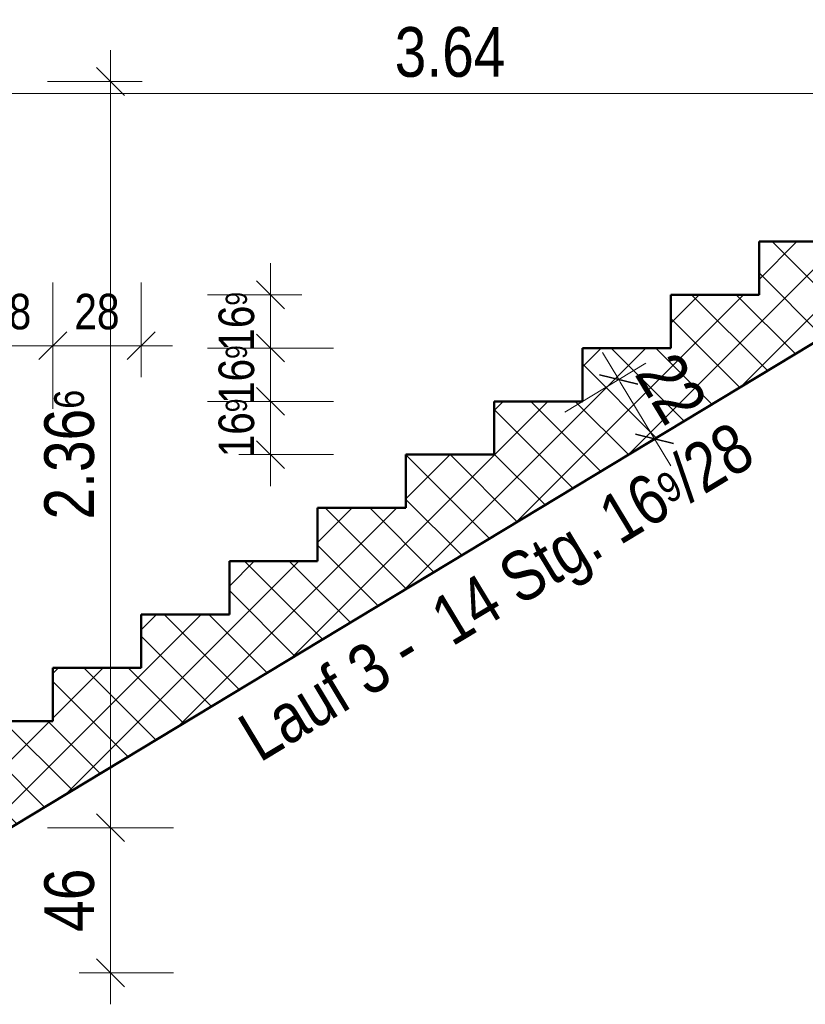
# Model space of a CAD drawing. Header units: millimetres. Extents: x 0 to 60.3, y -32.3 to 42.
# Tile 33 of 57: x 18.5 to 21, y 31.6 to 34.7. Entities that reach past the tile are written whole.
import ezdxf

# ---------------------------------------------------------------- set-up
doc = ezdxf.new("R2010")
doc.units = ezdxf.units.MM
doc.layers.add('Schraffuren', color=7, linetype='Continuous', lineweight=20)
doc.styles.add('Arial Narrow', font='ARIALN.TTF')
doc.dimstyles.new('Arch_Strakon_dimstyle', dxfattribs={"dimtxt": 15.75, "dimasz": 1, "dimexe": 1.25, "dimexo": 0.0625, "dimgap": 1, "dimtad": 0, "dimdec": 4, "dimzin": 12, "dimdsep": 46, "dimtxsty": 'Arial Narrow', "dimblk": 'Arrowhead_Tick', "dimsah": 1, "dimcen": 0, "dimse1": 1, "dimse2": 1, "dimclrd": 6, "dimclrt": 2, "dimazin": 0, "dimtfac": 1, "dimtdec": 4, "dimtmove": 0, "dimatfit": 3, "dimldrblk": 'NONE', "dimfxl": 1, "dimtvp": 1, "dimtolj": 1, "dimtzin": 0, "dimlwd": 13, "dimarcsym": 2})

# ---------------------------------------------------------------- blocks, each defined once
blk = doc.blocks.new('Arrowhead_Tick')
at = {"color": 0, "linetype": 'Continuous', "lineweight": -2}
for p, q in [((0, 20), (0, -10)), ((-1, 0), (0, 0)), ((10, 0), (0, 0))]:
    blk.add_line(p, q, dxfattribs=at)
at = {"color": 2, "linetype": 'Continuous', "lineweight": 35}
blk.add_line((4.42, 4.42), (-4.42, -4.42), dxfattribs=at)
blk = doc.blocks.new('*D47')
at = {"color": 6, "linetype": 'Continuous', "lineweight": 13}
blk.add_line((18.7929, 31.6715), (18.7929, 32.1115), dxfattribs=at)
at = {"layer": 'Defpoints', "color": 0}
for p in [(17.4296, 32.1215), (18.7929, 32.1215), (17.7132, 31.6615)]:
    blk.add_point(p, dxfattribs=at)
at = {"color": 6, "lineweight": 13, "xscale": 0.01, "yscale": 0.01, "zscale": 0.01}
for p, rotation in [((18.7929, 32.1215), 90), ((18.7929, 31.6615), 270)]:
    blk.add_blockref('Arrowhead_Tick', p, dxfattribs=dict(at, rotation=rotation))
at = {"color": 2, "lineweight": -2, "insert": (18.6625, 31.8915), "char_height": 0.1575, "attachment_point": 5, "rotation": 90, "style": 'Arial Narrow'}
blk.add_mtext('\\A1;46', dxfattribs=at)
blk = doc.blocks.new('_None')
blk = doc.blocks.new('*D74')
at = {"color": 6, "linetype": 'Continuous', "lineweight": 13}
blk.add_line((20.4095, 33.5342), (20.5129, 33.363), dxfattribs=at)
at = {"layer": 'Defpoints', "color": 0}
for p in [(20.5181, 33.3544), (18.8896, 32.6285), (17.7132, 31.6615)]:
    blk.add_point(p, dxfattribs=at)
at = {"color": 6, "lineweight": 13, "xscale": 0.01, "yscale": 0.01, "zscale": 0.01}
for p, rotation in [((20.4044, 33.5428), 121.1139810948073), ((20.5181, 33.3544), 301.1139810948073)]:
    blk.add_blockref('Arrowhead_Tick', p, dxfattribs=dict(at, rotation=rotation))
at = {"color": 2, "lineweight": 35, "insert": (20.5717, 33.5153), "char_height": 0.1575, "attachment_point": 5, "rotation": 301.114, "style": 'Arial Narrow'}
blk.add_mtext('\\A1;22', dxfattribs=at)
blk = doc.blocks.new('*D156')
at = {"color": 6, "linetype": 'Continuous', "lineweight": 13}
blk.add_line((18.0596, 34.45), (21.6796, 34.45), dxfattribs=at)
at = {"layer": 'Defpoints', "color": 0}
for p in [(21.6896, 34.4875), (21.6896, 34.45), (18.0496, 32.2905)]:
    blk.add_point(p, dxfattribs=at)
at = {"color": 6, "lineweight": 13, "xscale": 0.01, "yscale": 0.01, "zscale": 0.01}
blk.add_blockref('Arrowhead_Tick', (21.6896, 34.45), dxfattribs=at)
at = {"color": 6, "lineweight": 13, "xscale": 0.01, "yscale": 0.01, "zscale": 0.01, "rotation": 180}
blk.add_blockref('Arrowhead_Tick', (18.0496, 34.45), dxfattribs=at)
at = {"color": 2, "lineweight": 35, "insert": (19.8696, 34.5804), "char_height": 0.1575, "attachment_point": 5, "style": 'Arial Narrow'}
blk.add_mtext('\\A1;3.64', dxfattribs=at)
blk = doc.blocks.new('*D200')
at = {"color": 6, "linetype": 'Continuous', "lineweight": 13}
blk.add_line((18.7929, 32.1315), (18.7929, 34.4775), dxfattribs=at)
at = {"layer": 'Defpoints', "color": 0}
for p in [(18.7929, 34.4875), (21.6896, 34.4875), (18.0496, 32.1215)]:
    blk.add_point(p, dxfattribs=at)
at = {"color": 6, "lineweight": 13, "xscale": 0.01, "yscale": 0.01, "zscale": 0.01}
for p, rotation in [((18.7929, 34.4875), 90), ((18.7929, 32.1215), 270)]:
    blk.add_blockref('Arrowhead_Tick', p, dxfattribs=dict(at, rotation=rotation))
at = {"color": 2, "lineweight": 35, "insert": (18.6625, 33.3045), "char_height": 0.1575, "attachment_point": 5, "rotation": 90, "style": 'Arial Narrow'}
blk.add_mtext('\\A1;2.36{\\A1;\\H.6x;\\S6;}', dxfattribs=at)
blk = doc.blocks.new('*D221')
at = {"color": 6, "linetype": 'Continuous', "lineweight": 13}
blk.add_line((19.3, 33.3145), (19.3, 33.4635), dxfattribs=at)
at = {"layer": 'Defpoints', "color": 0}
for p in [(19.3, 33.4735), (20.0096, 33.4735), (19.7296, 33.3045)]:
    blk.add_point(p, dxfattribs=at)
at = {"color": 6, "lineweight": 13, "xscale": 0.01, "yscale": 0.01, "zscale": 0.01}
for p, rotation in [((19.3, 33.4735), 90), ((19.3, 33.3045), 270)]:
    blk.add_blockref('Arrowhead_Tick', p, dxfattribs=dict(at, rotation=rotation))
at = {"color": 3, "lineweight": 35, "insert": (19.1926, 33.389), "char_height": 0.1125, "attachment_point": 5, "rotation": 90, "style": 'Arial Narrow'}
blk.add_mtext('\\A1;16{\\A1;\\H.6x;\\S9;}', dxfattribs=at)
blk = doc.blocks.new('*D222')
at = {"color": 6, "linetype": 'Continuous', "lineweight": 13}
blk.add_line((19.3, 33.4835), (19.3, 33.6325), dxfattribs=at)
at = {"layer": 'Defpoints', "color": 0}
for p in [(19.3, 33.6425), (20.2896, 33.6425), (20.0096, 33.4735)]:
    blk.add_point(p, dxfattribs=at)
at = {"color": 6, "lineweight": 13, "xscale": 0.01, "yscale": 0.01, "zscale": 0.01}
for p, rotation in [((19.3, 33.6425), 90), ((19.3, 33.4735), 270)]:
    blk.add_blockref('Arrowhead_Tick', p, dxfattribs=dict(at, rotation=rotation))
at = {"color": 3, "lineweight": 35, "insert": (19.1926, 33.558), "char_height": 0.1125, "attachment_point": 5, "rotation": 90, "style": 'Arial Narrow'}
blk.add_mtext('\\A1;16{\\A1;\\H.6x;\\S9;}', dxfattribs=at)
blk = doc.blocks.new('*D223')
at = {"color": 6, "linetype": 'Continuous', "lineweight": 13}
blk.add_line((19.3, 33.6525), (19.3, 33.8015), dxfattribs=at)
at = {"layer": 'Defpoints', "color": 0}
for p in [(19.3, 33.8115), (20.5696, 33.8115), (20.2896, 33.6425)]:
    blk.add_point(p, dxfattribs=at)
at = {"color": 6, "lineweight": 13, "xscale": 0.01, "yscale": 0.01, "zscale": 0.01}
for p, rotation in [((19.3, 33.8115), 90), ((19.3, 33.6425), 270)]:
    blk.add_blockref('Arrowhead_Tick', p, dxfattribs=dict(at, rotation=rotation))
at = {"color": 3, "lineweight": 35, "insert": (19.1926, 33.727), "char_height": 0.1125, "attachment_point": 5, "rotation": 90, "style": 'Arial Narrow'}
blk.add_mtext('\\A1;16{\\A1;\\H.6x;\\S9;}', dxfattribs=at)
blk = doc.blocks.new('*D226')
at = {"color": 6, "linetype": 'Continuous', "lineweight": 13}
blk.add_line((18.3396, 33.65), (18.5996, 33.65), dxfattribs=at)
at = {"layer": 'Defpoints', "color": 0}
for p in [(18.6096, 33.65), (18.6096, 32.6285), (18.3296, 32.4595)]:
    blk.add_point(p, dxfattribs=at)
at = {"color": 6, "lineweight": 13, "xscale": 0.01, "yscale": 0.01, "zscale": 0.01}
blk.add_blockref('Arrowhead_Tick', (18.6096, 33.65), dxfattribs=at)
at = {"color": 6, "lineweight": 13, "xscale": 0.01, "yscale": 0.01, "zscale": 0.01, "rotation": 180}
blk.add_blockref('Arrowhead_Tick', (18.3296, 33.65), dxfattribs=at)
at = {"color": 3, "lineweight": 35, "insert": (18.4696, 33.7574), "char_height": 0.1125, "attachment_point": 5, "style": 'Arial Narrow'}
blk.add_mtext('\\A1;28', dxfattribs=at)
blk = doc.blocks.new('*D227')
at = {"color": 6, "linetype": 'Continuous', "lineweight": 13}
blk.add_line((18.6196, 33.65), (18.8796, 33.65), dxfattribs=at)
at = {"layer": 'Defpoints', "color": 0}
for p in [(18.8896, 33.65), (18.8896, 32.7975), (18.6096, 32.6285)]:
    blk.add_point(p, dxfattribs=at)
at = {"color": 6, "lineweight": 13, "xscale": 0.01, "yscale": 0.01, "zscale": 0.01}
blk.add_blockref('Arrowhead_Tick', (18.8896, 33.65), dxfattribs=at)
at = {"color": 6, "lineweight": 13, "xscale": 0.01, "yscale": 0.01, "zscale": 0.01, "rotation": 180}
blk.add_blockref('Arrowhead_Tick', (18.6096, 33.65), dxfattribs=at)
at = {"color": 3, "lineweight": 35, "insert": (18.7496, 33.7574), "char_height": 0.1125, "attachment_point": 5, "style": 'Arial Narrow'}
blk.add_mtext('\\A1;28', dxfattribs=at)

msp = doc.modelspace()

# ---------------------------------------------------------------- hatches: boundary and pattern name
at = {"layer": 'Schraffuren', "lineweight": 13}
h = msp.add_hatch(dxfattribs=at)
h.set_pattern_fill('FT', color=6, scale=0.01, angle=45, style=0, pattern_type=2)
h.set_pattern_definition([(45, (0, 0), (-0.07071068, 0.07071068), []), (135, (0, 0), (-0.07071068, -0.07071068), [])])
h.paths.add_polyline_path([(22.12963, 34.339542), (22.26963, 34.339542), (22.26963, 34.487542), (21.68963, 34.487542), (21.68963, 34.318542), (21.40963, 34.318542), (21.40963, 34.149542), (21.12963, 34.149542), (21.12963, 33.980542), (20.84963, 33.980542), (20.84963, 33.811542), (20.56963, 33.811542), (20.56963, 33.642542), (20.28963, 33.642542), (20.28963, 33.473542), (20.00963, 33.473542), (20.00963, 33.304542), (19.72963, 33.304542), (19.72963, 33.135542), (19.44963, 33.135542), (19.44963, 32.966542), (19.16963, 32.966542), (19.16963, 32.797542), (18.88963, 32.797542), (18.88963, 32.628542), (18.60963, 32.628542), (18.60963, 32.459542), (18.32963, 32.459542), (18.32963, 32.290542), (18.04963, 32.290542), (18.04963, 32.121542), (17.42963, 32.121542), (17.42963, 31.823542), (17.56963, 31.823542), (17.56963, 31.661542), (17.713244, 31.661542), (21.881765, 34.177542), (22.12963, 34.177542)])

# ---------------------------------------------------------------- linework, layer by layer
at = {"color": 4, "linetype": 'Continuous', "lineweight": 50}
for p, q in [((21.881765, 34.177542), (17.713244, 31.661542)), ((21.12963, 33.980542), (20.84963, 33.980542)), ((20.84963, 33.980542), (20.84963, 33.811542)), ((20.84963, 33.811542), (20.56963, 33.811542)), ((20.56963, 33.811542), (20.56963, 33.642542)), ((20.56963, 33.642542), (20.28963, 33.642542)), ((20.28963, 33.642542), (20.28963, 33.473542)), ((20.28963, 33.473542), (20.00963, 33.473542)), ((20.00963, 33.473542), (20.00963, 33.304542)), ((20.00963, 33.304542), (19.72963, 33.304542)), ((19.72963, 33.304542), (19.72963, 33.135542)), ((19.72963, 33.135542), (19.44963, 33.135542)), ((19.44963, 33.135542), (19.44963, 32.966542)), ((19.44963, 32.966542), (19.16963, 32.966542)), ((19.16963, 32.966542), (19.16963, 32.797542)), ((19.16963, 32.797542), (18.88963, 32.797542)), ((18.88963, 32.797542), (18.88963, 32.628542)), ((18.88963, 32.628542), (18.60963, 32.628542)), ((18.60963, 32.628542), (18.60963, 32.459542)), ((18.60963, 32.459542), (18.32963, 32.459542))]:
    msp.add_line(p, q, dxfattribs=at)

# ---------------------------------------------------------------- texts
at = {"color": 2, "lineweight": 35, "insert": (19.290448, 32.285763), "char_height": 0.1575, "attachment_point": 7, "rotation": 31.114, "line_spacing_factor": 0.9, "style": 'Arial Narrow'}
msp.add_mtext('Lauf 3 -  14 Stg. 16{\\A1;\\H.6x;\\S9;}/28', dxfattribs=at)

# ---------------------------------------------------------------- dimensions: what is measured, and where the dimension line sits
at = {"lineweight": 35}
for base, p1, p2, text, override, picture, middle in [((21.68963, 34.45), (18.04963, 32.290542), (21.68963, 34.487542), '3.64', {"dimscale": 0.01, "dimtxt": 15.75, "dimasz": 1, "dimgap": 5, "dimtad": 1, "dimjust": 0, "dimtih": 0, "dimtoh": 0, "dimdec": 5, "dimdsep": 46, "dimtxsty": 'Arial Narrow', "dimclrd": 6, "dimclrt": 2, "dimtix": 1, "dimtofl": 255, "dimtmove": 0, "dimatfit": 2, "dimfxl": 0, "dimfxlon": 0, "dimtvp": 31.746032, "dimlwd": 13}, '*D156', (19.86963, 34.45)), ((18.60963, 33.65), (18.32963, 32.459542), (18.60963, 32.628542), '28', {"dimscale": 0.01, "dimtxt": 11.25, "dimasz": 1, "dimgap": 5, "dimtad": 1, "dimjust": 0, "dimtih": 0, "dimtoh": 0, "dimdec": 4, "dimdsep": 46, "dimtxsty": 'Arial Narrow', "dimclrd": 6, "dimclrt": 3, "dimtix": 1, "dimtofl": 255, "dimtmove": 0, "dimatfit": 2, "dimfxl": 0, "dimfxlon": 0, "dimtvp": 44.444444, "dimlwd": 13}, '*D226', (18.46963, 33.65)), ((18.88963, 33.65), (18.60963, 32.628542), (18.88963, 32.797542), '28', {"dimscale": 0.01, "dimtxt": 11.25, "dimasz": 1, "dimgap": 5, "dimtad": 1, "dimjust": 0, "dimtih": 0, "dimtoh": 0, "dimdec": 4, "dimdsep": 46, "dimtxsty": 'Arial Narrow', "dimclrd": 6, "dimclrt": 3, "dimtix": 1, "dimtofl": 255, "dimtmove": 0, "dimatfit": 2, "dimfxl": 0, "dimfxlon": 0, "dimtvp": 44.444444, "dimlwd": 13}, '*D227', (18.74963, 33.65))]:
    dim = msp.add_linear_dim(base=base, p1=p1, p2=p2, text=text, dimstyle='Arch_Strakon_dimstyle', override=override, dxfattribs=at)
    dim.commit()
    dim.dimension.update_dxf_attribs({"geometry": picture, "text_midpoint": middle, "dimtype": 160})
for base, p1, p2, angle, text, override, picture, middle in [((18.792859, 34.487542), (18.04963, 32.121542), (21.68963, 34.487542), 90, '2.36{\\A1;\\H.6x;\\S6;}', {"dimscale": 0.01, "dimtxt": 15.75, "dimasz": 1, "dimgap": 5, "dimtad": 1, "dimjust": 0, "dimtih": 0, "dimtoh": 0, "dimdec": 4, "dimdsep": 46, "dimtxsty": 'Arial Narrow', "dimclrd": 6, "dimclrt": 2, "dimtix": 1, "dimtofl": 255, "dimtmove": 0, "dimatfit": 2, "dimfxl": 0, "dimfxlon": 0, "dimtvp": 31.746032, "dimlwd": 13}, '*D200', (18.792859, 33.304542)), ((19.3, 33.811542), (20.28963, 33.642542), (20.56963, 33.811542), 90, '16{\\A1;\\H.6x;\\S9;}', {"dimscale": 0.01, "dimtxt": 11.25, "dimasz": 1, "dimgap": 5, "dimtad": 1, "dimjust": 0, "dimtih": 0, "dimtoh": 0, "dimdec": 4, "dimdsep": 46, "dimtxsty": 'Arial Narrow', "dimclrd": 6, "dimclrt": 3, "dimtix": 1, "dimtofl": 255, "dimtmove": 0, "dimatfit": 2, "dimfxl": 0, "dimfxlon": 0, "dimtvp": 44.444444, "dimlwd": 13}, '*D223', (19.3, 33.727042)), ((19.3, 33.642542), (20.00963, 33.473542), (20.28963, 33.642542), 90, '16{\\A1;\\H.6x;\\S9;}', {"dimscale": 0.01, "dimtxt": 11.25, "dimasz": 1, "dimgap": 5, "dimtad": 1, "dimjust": 0, "dimtih": 0, "dimtoh": 0, "dimdec": 4, "dimdsep": 46, "dimtxsty": 'Arial Narrow', "dimclrd": 6, "dimclrt": 3, "dimtix": 1, "dimtofl": 255, "dimtmove": 0, "dimatfit": 2, "dimfxl": 0, "dimfxlon": 0, "dimtvp": 44.444444, "dimlwd": 13}, '*D222', (19.3, 33.558042)), ((20.518068, 33.354428), (18.88963, 32.628542), (17.713244, 31.661516), 301.113981, '22', {"dimscale": 0.01, "dimtxt": 15.75, "dimasz": 1, "dimgap": 5, "dimtad": 1, "dimjust": 0, "dimtih": 0, "dimtoh": 0, "dimdec": 2, "dimdsep": 46, "dimtxsty": 'Arial Narrow', "dimclrd": 6, "dimclrt": 2, "dimtix": 1, "dimtofl": 255, "dimtmove": 0, "dimatfit": 2, "dimfxl": 0, "dimfxlon": 0, "dimtvp": 31.746032, "dimlwd": 13}, '*D74', (20.461221, 33.448613)), ((19.3, 33.473542), (19.72963, 33.304542), (20.00963, 33.473542), 90, '16{\\A1;\\H.6x;\\S9;}', {"dimscale": 0.01, "dimtxt": 11.25, "dimasz": 1, "dimgap": 5, "dimtad": 1, "dimjust": 0, "dimtih": 0, "dimtoh": 0, "dimdec": 4, "dimdsep": 46, "dimtxsty": 'Arial Narrow', "dimclrd": 6, "dimclrt": 3, "dimtix": 1, "dimtofl": 255, "dimtmove": 0, "dimatfit": 2, "dimfxl": 0, "dimfxlon": 0, "dimtvp": 44.444444, "dimlwd": 13}, '*D221', (19.3, 33.389042))]:
    dim = msp.add_linear_dim(base=base, p1=p1, p2=p2, angle=angle, text=text, dimstyle='Arch_Strakon_dimstyle', override=override, dxfattribs=at)
    dim.commit()
    dim.dimension.update_dxf_attribs({"geometry": picture, "text_midpoint": middle, "dimtype": 160})
at = {"lineweight": -2}
dim = msp.add_linear_dim(base=(18.792859, 32.121542), p1=(17.713244, 31.661516), p2=(17.42963, 32.121542), angle=90, text='46', dimstyle='Arch_Strakon_dimstyle', override={"dimscale": 0.01, "dimtxt": 15.75, "dimasz": 1, "dimgap": 5, "dimtad": 1, "dimjust": 0, "dimtih": 0, "dimtoh": 0, "dimdec": 2, "dimdsep": 46, "dimtxsty": 'Arial Narrow', "dimclrd": 6, "dimclrt": 2, "dimtix": 1, "dimtofl": 255, "dimtmove": 0, "dimatfit": 2, "dimfxl": 0, "dimfxlon": 0, "dimtvp": 31.746032, "dimlwd": 13}, dxfattribs=at)
dim.commit()
dim.dimension.update_dxf_attribs({"geometry": '*D47', "text_midpoint": (18.792859, 31.891529), "dimtype": 160})

doc.saveas('drawing.dxf')
